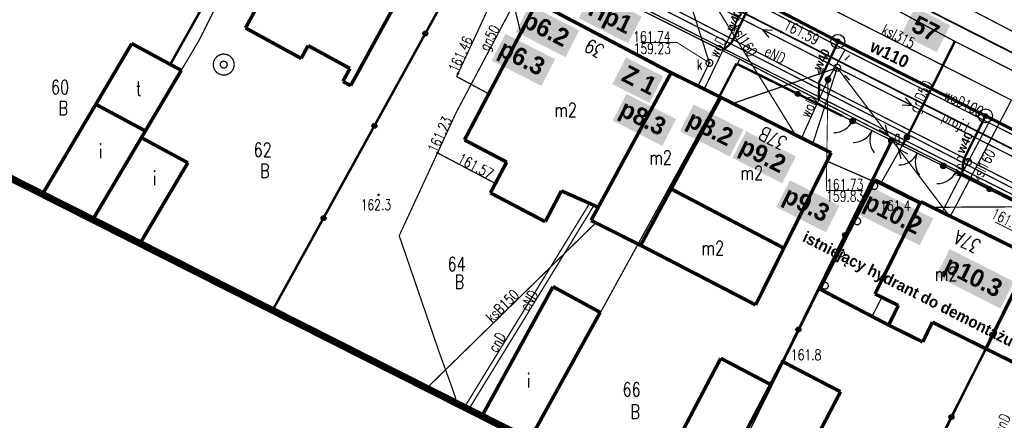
# Model space of a CAD drawing. Extents: x 0 to 7432618, y -40 to 5712028.
# Tile 18 of 165: x 7430420 to 7430490, y 5711619 to 5711647. Entities that reach past the tile are written whole.
import ezdxf
from ezdxf.enums import TextEntityAlignment as Align

# ---------------------------------------------------------------- set-up
doc = ezdxf.new("R2010")
doc.units = 0
doc.header["$MEASUREMENT"] = 0
for name, pattern in [('0', [1.5, 1, -0.5]), ('2218', [1, 0.5, -0.5]), ('3901', [0]), ('5102', [0])]:
    doc.linetypes.add(name, pattern=pattern)
for name, color, linetype in [('Dzialki', 7, 'Continuous'), ('EADTD_T_0', 7, 'Continuous'), ('EGBB_E_T_0', 7, 'Continuous'), ('EGBB_L_0', 7, 'Continuous'), ('EGBC_L_3', 7, 'Continuous'), ('EGBE_L_3', 7, 'Continuous'), ('EGBE_T_0', 7, 'Continuous'), ('Numery_dzialek', 7, 'Continuous'), ('OPISY', 7, 'Continuous'), ('OTK_L_0', 7, 'Continuous'), ('OTK_L_1', 7, 'Continuous'), ('OTK_L_2', 7, 'Continuous'), ('OTO_L_0', 7, 'Continuous'), ('OTO_L_1', 7, 'Continuous'), ('OTO_L_2', 7, 'Continuous'), ('OTR_T_0', 7, 'Continuous'), ('OTR_T_1', 7, 'Continuous'), ('P_SUTP_E_T_0', 7, 'Continuous'), ('P_SUTP_L_0', 7, 'Continuous'), ('SUCP_E_T_0', 7, 'Continuous'), ('SUCP_L_0', 7, 'Continuous'), ('SUE_T_3', 7, 'Continuous'), ('SUEP_E_T_0', 7, 'Continuous'), ('SUEP_L_0', 7, 'Continuous'), ('SUG_E_T_4', 7, 'Continuous'), ('SUG_T_2', 7, 'Continuous'), ('SUGP_E_T_0', 7, 'Continuous'), ('SUGP_L_0', 7, 'Continuous'), ('SUGR_T_0', 7, 'Continuous'), ('SUK_E_T_4', 7, 'Continuous'), ('SUK_T_3', 7, 'Continuous'), ('SUKP_E_T_0', 7, 'Continuous'), ('SUKP_L_0', 7, 'Continuous'), ('SUKR_T_0', 7, 'Continuous'), ('SUL_L_1', 7, 'Continuous'), ('SUP_T_0', 7, 'Continuous'), ('SUP_T_2', 7, 'Continuous'), ('SUTP_L_0', 7, 'Continuous'), ('SUW_E_T_2', 7, 'Continuous'), ('SUW_T_3', 7, 'Continuous'), ('SUW_T_5', 7, 'Continuous'), ('SUWP_E_T_0', 7, 'Continuous'), ('SUWP_L_0', 7, 'Continuous'), ('SUWR_T_0', 7, 'Continuous'), ('Uzytki', 7, 'Continuous'), ('zakres', 7, 'Continuous')]:
    doc.layers.add(name, color=color, linetype=linetype)
doc.layers.add('woda przyłącze', color=140, linetype='Continuous', lineweight=50)
doc.layers.add('woda sieć', color=150, linetype='Continuous', lineweight=70)
doc.styles.add('25', font='GOTHIC.TTF', dxfattribs={"oblique": 8, "height": 0.35})
doc.styles.add('STYL_ARIAL', font='simplex', dxfattribs={"width": 0.75, "oblique": 0.1})

# ---------------------------------------------------------------- blocks, each defined once
blk = doc.blocks.new('OTOB')
at = {"color": 0}
for centre, start, end in [((-1.5, 0), 0, 63.26058), ((1.5, 0), 116.73942, 180)]:
    blk.add_arc(centre, 1.5, start, end, dxfattribs=at)
blk = doc.blocks.new('KOGR')
at = {"color": 0}
for radius in [0.2, 0.18, 0.16, 0.14, 0.12, 0.1, 0.08, 0.06, 0.04, 0.02]:
    blk.add_circle((0, 0), radius, dxfattribs=at)
blk = doc.blocks.new('OTOF')
at = {"color": 0}
blk.add_arc((1.5, 0), 1.5, 116.73942, 180, dxfattribs=at)

msp = doc.modelspace()

# ---------------------------------------------------------------- hatches: boundary and pattern name
at = {"layer": 'woda sieć', "linetype": 'ByBlock'}
for points in [[(7430464.67, 5711647.382), (7430461.173, 5711649.164), (7430460.202, 5711647.258), (7430463.699, 5711645.476)], [(7430460.226, 5711646.391), (7430456.693, 5711648.192), (7430455.722, 5711646.286), (7430459.255, 5711644.485)], [(7430458.511, 5711644.347), (7430454.978, 5711646.147), (7430454.007, 5711644.241), (7430457.54, 5711642.441)], [(7430466.194, 5711643.126), (7430463.552, 5711644.472), (7430462.581, 5711642.566), (7430465.223, 5711641.22)], [(7430467.11, 5711640.078), (7430463.577, 5711641.878), (7430462.606, 5711639.972), (7430466.139, 5711638.172)], [(7430471.895, 5711639.323), (7430468.362, 5711641.123), (7430467.391, 5711639.217), (7430470.924, 5711637.417)], [(7430475.632, 5711637.419), (7430472.099, 5711639.22), (7430471.128, 5711637.314), (7430474.661, 5711635.513)], [(7430478.736, 5711633.93), (7430475.203, 5711635.73), (7430474.232, 5711633.824), (7430477.765, 5711632.024)], [(7430485.398, 5711633.006), (7430480.867, 5711635.314), (7430479.896, 5711633.408), (7430484.427, 5711631.1)], [(7430491.137, 5711628.509), (7430486.57, 5711630.836), (7430485.599, 5711628.93), (7430490.166, 5711626.603)]]:
    msp.add_hatch(color=256, dxfattribs=at).paths.add_polyline_path(points)
at = {"layer": 'woda sieć', "linetype": 'ByBlock', "true_color": 0x000000}
msp.add_hatch(color=18, dxfattribs=at).paths.add_polyline_path([(7430486.606, 5711646.755), (7430484.107, 5711648.028), (7430483.136, 5711646.122), (7430485.635, 5711644.849)])

# ---------------------------------------------------------------- linework, layer by layer
at = {"layer": 'Dzialki', "color": 18, "true_color": 0x000000, "const_width": 0.09}
for points in [[(7430433.19, 5711645.67), (7430440.34, 5711659.97)], [(7430438.43, 5711626.464), (7430453.31, 5711653.49)], [(7430471.64, 5711644.34), (7430453.31, 5711653.49)], [(7430425.643, 5711632.926), (7430433.19, 5711645.67)], [(7430456.73, 5711617.216), (7430471.64, 5711644.34)], [(7430482.59, 5711638.68), (7430471.64, 5711644.34)], [(7430468.954, 5711611.038), (7430482.59, 5711638.68)], [(7430493.77, 5711633.05), (7430482.59, 5711638.68)], [(7430480.085, 5711605.413), (7430493.77, 5711633.05)]]:
    msp.add_lwpolyline(points, dxfattribs=at)
at = {"layer": 'EGBB_L_0', "color": 18, "true_color": 0x000000, "const_width": 0.25}
for points in [[(7430441.851, 5711656.331), (7430436.501, 5711646.565)], [(7430443.976, 5711642.462), (7430449.326, 5711652.229)], [(7430457.22, 5711648.4), (7430452.07, 5711638.6)], [(7430466.76, 5711643.38), (7430457.22, 5711648.4)], [(7430436.501, 5711646.565), (7430440.454, 5711644.399)], [(7430428.411, 5711645.454), (7430425.858, 5711641.132)], [(7430431.933, 5711643.548), (7430428.411, 5711645.454)], [(7430440.454, 5711644.399), (7430440.953, 5711645.309)], [(7430440.953, 5711645.309), (7430443.925, 5711643.682)], [(7430429.38, 5711639.236), (7430431.933, 5711643.548)], [(7430443.925, 5711643.682), (7430443.426, 5711642.762)], [(7430461.58, 5711633.81), (7430466.76, 5711643.38)], [(7430470.29, 5711641.63), (7430466.76, 5711643.38)], [(7430443.426, 5711642.762), (7430443.976, 5711642.462)], [(7430425.858, 5711641.132), (7430422.115, 5711634.819)], [(7430425.858, 5711641.132), (7430429.38, 5711639.236)], [(7430466.761, 5711635.111), (7430470.29, 5711641.63)], [(7430478.14, 5711637.68), (7430470.29, 5711641.63)], [(7430429.097, 5711638.758), (7430429.38, 5711639.236)], [(7430429.097, 5711638.758), (7430425.64, 5711632.928)], [(7430432.399, 5711636.971), (7430429.097, 5711638.758)], [(7430452.07, 5711638.6), (7430455.07, 5711637.02)], [(7430474.774, 5711630.899), (7430478.14, 5711637.68)], [(7430428.999, 5711631.23), (7430432.399, 5711636.971)], [(7430455.07, 5711637.02), (7430453.91, 5711634.83)], [(7430422.115, 5711634.819), (7430425.426, 5711633.036)], [(7430453.91, 5711634.83), (7430457.81, 5711632.78)], [(7430457.81, 5711632.78), (7430458.96, 5711634.97)], [(7430458.96, 5711634.97), (7430461.58, 5711633.81)], [(7430466.761, 5711635.111), (7430464.59, 5711631.1)], [(7430474.774, 5711630.899), (7430466.761, 5711635.111)], [(7430484.508, 5711634.204), (7430481.254, 5711627.64)], [(7430492.382, 5711630.312), (7430484.508, 5711634.204)], [(7430461.58, 5711633.81), (7430461.07, 5711632.87)], [(7430461.07, 5711632.87), (7430464.59, 5711631.1)], [(7430464.59, 5711631.1), (7430472.77, 5711626.86)], [(7430472.77, 5711626.86), (7430474.774, 5711630.899)], [(7430489.139, 5711623.738), (7430492.382, 5711630.312)], [(7430458.362, 5711628.156), (7430453.309, 5711618.945)], [(7430461.714, 5711626.329), (7430458.362, 5711628.156)], [(7430481.254, 5711627.64), (7430482.915, 5711626.822)], [(7430482.915, 5711626.822), (7430482.227, 5711625.421)], [(7430456.69, 5711617.236), (7430461.714, 5711626.329)], [(7430482.227, 5711625.421), (7430484.648, 5711624.223)], [(7430484.648, 5711624.223), (7430485.337, 5711625.624)], [(7430485.337, 5711625.624), (7430489.139, 5711623.738)], [(7430489.139, 5711623.738), (7430492.891, 5711621.882)], [(7430470.288, 5711623.058), (7430465.997, 5711614.883)], [(7430473.84, 5711621.192), (7430470.288, 5711623.058)], [(7430474.689, 5711622.823), (7430473.84, 5711621.192)], [(7430478.801, 5711620.677), (7430474.689, 5711622.823)], [(7430469.549, 5711613.017), (7430473.84, 5711621.192)], [(7430472.763, 5711609.113), (7430478.801, 5711620.677)]]:
    msp.add_lwpolyline(points, dxfattribs=at)
at = {"layer": 'EGBC_L_3', "color": 18, "linetype": '0', "true_color": 0x000000, "const_width": 0.25}
for points in [[(7430481.251, 5711635.752), (7430477.328, 5711627.987)], [(7430484.471, 5711634.13), (7430481.251, 5711635.752)], [(7430481.254, 5711627.64), (7430484.471, 5711634.13)], [(7430477.328, 5711627.987), (7430481.044, 5711626.04)], [(7430481.745, 5711627.399), (7430481.254, 5711627.64)], [(7430482.915, 5711626.822), (7430481.745, 5711627.399)], [(7430482.227, 5711625.421), (7430482.915, 5711626.822)], [(7430481.044, 5711626.04), (7430482.227, 5711625.421)]]:
    msp.add_lwpolyline(points, dxfattribs=at)
at = {"layer": 'EGBE_L_3', "color": 18, "true_color": 0x000000, "const_width": 0.09}
for points in [[(7430481.745, 5711627.399), (7430481.044, 5711626.04)], [(7430482.915, 5711626.822), (7430481.745, 5711627.399)], [(7430482.227, 5711625.421), (7430482.915, 5711626.822)], [(7430481.044, 5711626.04), (7430481.141, 5711626.082)], [(7430481.044, 5711626.04), (7430482.227, 5711625.421)]]:
    msp.add_lwpolyline(points, dxfattribs=at)
at = {"layer": 'EGBE_T_0', "color": 18, "true_color": 0x000000, "const_width": 0.09}
for points in [[(7430481.202, 5711635.574), (7430481.337, 5711635.535), (7430481.429, 5711635.428), (7430481.45, 5711635.289), (7430481.391, 5711635.161), (7430481.272, 5711635.084), (7430481.132, 5711635.084), (7430481.013, 5711635.161), (7430480.955, 5711635.289), (7430480.975, 5711635.428), (7430481.067, 5711635.535), (7430481.202, 5711635.574)], [(7430479.989, 5711633.061), (7430480.124, 5711633.021), (7430480.216, 5711632.915), (7430480.236, 5711632.775), (7430480.178, 5711632.647), (7430480.059, 5711632.571), (7430479.918, 5711632.571), (7430479.8, 5711632.647), (7430479.741, 5711632.775), (7430479.761, 5711632.915), (7430479.854, 5711633.021), (7430479.989, 5711633.061)], [(7430478.836, 5711630.768), (7430478.971, 5711630.728), (7430479.063, 5711630.622), (7430479.083, 5711630.482), (7430479.025, 5711630.354), (7430478.906, 5711630.278), (7430478.765, 5711630.278), (7430478.647, 5711630.354), (7430478.588, 5711630.482), (7430478.608, 5711630.622), (7430478.7, 5711630.728), (7430478.836, 5711630.768)], [(7430477.693, 5711628.474), (7430477.828, 5711628.434), (7430477.92, 5711628.328), (7430477.94, 5711628.188), (7430477.882, 5711628.06), (7430477.763, 5711627.984), (7430477.622, 5711627.984), (7430477.504, 5711628.06), (7430477.445, 5711628.188), (7430477.465, 5711628.328), (7430477.558, 5711628.434), (7430477.693, 5711628.474)]]:
    msp.add_lwpolyline(points, dxfattribs=at)
at = {"layer": 'OPISY', "color": 6}
for centre, radius in [((7430478.613, 5711645.609), 0.5), ((7430478.613, 5711645.609), 0.16), ((7430489.11, 5711640.303), 0.5), ((7430489.11, 5711640.303), 0.16)]:
    msp.add_circle(centre, radius, dxfattribs=at)
at = {"layer": 'OTK_L_0', "color": 18, "linetype": '0', "true_color": 0x000000, "const_width": 0.09}
for points in [[(7430462.611, 5711652.343), (7430474.565, 5711646.289)], [(7430512.64, 5711633.82), (7430477.47, 5711651.68)], [(7430474.565, 5711646.289), (7430475.319, 5711645.908)], [(7430475.319, 5711645.908), (7430509.83, 5711628.42)]]:
    msp.add_lwpolyline(points, dxfattribs=at)
at = {"layer": 'OTK_L_1', "color": 18, "true_color": 0x000000, "const_width": 0.125}
for points in [[(7430462.611, 5711652.343), (7430474.565, 5711646.289)], [(7430477.47, 5711651.68), (7430512.64, 5711633.82)], [(7430474.565, 5711646.289), (7430475.319, 5711645.908)], [(7430475.319, 5711645.908), (7430509.83, 5711628.42)]]:
    msp.add_lwpolyline(points, dxfattribs=at)
at = {"layer": 'OTK_L_2', "color": 18, "linetype": '0', "true_color": 0x000000, "const_width": 0.09}
for points in [[(7430446.86, 5711657.02), (7430473.26, 5711643.69)], [(7430474.565, 5711646.289), (7430462.611, 5711652.343)], [(7430477.47, 5711651.68), (7430502.826, 5711638.804)], [(7430475.319, 5711645.908), (7430474.565, 5711646.289)], [(7430509.83, 5711628.42), (7430475.319, 5711645.908)], [(7430473.26, 5711643.69), (7430508.5, 5711625.88)]]:
    msp.add_lwpolyline(points, dxfattribs=at)
at = {"layer": 'OTO_L_0', "color": 18, "linetype": '3901', "true_color": 0x000000, "const_width": 0.175}
for points in [[(7430431.144, 5711643.959), (7430440.17, 5711660.05)], [(7430438.421, 5711626.469), (7430451.988, 5711651.067)], [(7430470.192, 5711641.685), (7430471.399, 5711644.028)], [(7430471.399, 5711644.028), (7430478.91, 5711640.315)], [(7430482.433, 5711638.565), (7430474.689, 5711622.823)], [(7430493.467, 5711633.058), (7430487.002, 5711636.303)], [(7430479.924, 5711605.494), (7430489.139, 5711623.738)]]:
    msp.add_lwpolyline(points, dxfattribs=at)
at = {"layer": 'OTO_L_0', "color": 18, "true_color": 0x000000}
for centre, radius in [((7430449.288, 5711646.17), 0.175), ((7430449.288, 5711646.17), 0.158), ((7430449.288, 5711646.17), 0.14), ((7430449.288, 5711646.17), 0.122), ((7430449.288, 5711646.17), 0.105), ((7430449.288, 5711646.17), 0.0875), ((7430449.288, 5711646.17), 0.07), ((7430449.288, 5711646.17), 0.0525), ((7430449.288, 5711646.17), 0.035), ((7430475.76, 5711641.872), 0.175), ((7430475.76, 5711641.872), 0.158), ((7430475.76, 5711641.872), 0.14), ((7430475.76, 5711641.872), 0.122), ((7430475.76, 5711641.872), 0.105), ((7430475.76, 5711641.872), 0.0875), ((7430475.76, 5711641.872), 0.07), ((7430475.76, 5711641.872), 0.0525), ((7430475.76, 5711641.872), 0.035), ((7430445.666, 5711639.603), 0.175), ((7430445.666, 5711639.603), 0.158), ((7430445.666, 5711639.603), 0.14), ((7430445.666, 5711639.603), 0.122), ((7430445.666, 5711639.603), 0.105), ((7430445.666, 5711639.603), 0.0875), ((7430445.666, 5711639.603), 0.07), ((7430445.666, 5711639.603), 0.0525), ((7430445.666, 5711639.603), 0.035), ((7430489.402, 5711635.098), 0.175), ((7430489.402, 5711635.098), 0.158), ((7430489.402, 5711635.098), 0.14), ((7430489.402, 5711635.098), 0.122), ((7430489.402, 5711635.098), 0.105), ((7430489.402, 5711635.098), 0.0875), ((7430489.402, 5711635.098), 0.07), ((7430489.402, 5711635.098), 0.0525), ((7430489.402, 5711635.098), 0.035), ((7430442.043, 5711633.036), 0.175), ((7430442.043, 5711633.036), 0.158), ((7430442.043, 5711633.036), 0.14), ((7430442.043, 5711633.036), 0.122), ((7430442.043, 5711633.036), 0.105), ((7430442.043, 5711633.036), 0.0875), ((7430442.043, 5711633.036), 0.07), ((7430442.043, 5711633.036), 0.0525), ((7430442.043, 5711633.036), 0.035), ((7430479.122, 5711631.835), 0.175), ((7430479.122, 5711631.835), 0.158), ((7430479.122, 5711631.835), 0.14), ((7430479.122, 5711631.835), 0.122), ((7430479.122, 5711631.835), 0.105), ((7430479.122, 5711631.835), 0.0875), ((7430479.122, 5711631.835), 0.07), ((7430479.122, 5711631.835), 0.0525), ((7430479.122, 5711631.835), 0.035), ((7430475.812, 5711625.105), 0.175), ((7430475.812, 5711625.105), 0.158), ((7430475.812, 5711625.105), 0.14), ((7430475.812, 5711625.105), 0.122), ((7430475.812, 5711625.105), 0.105), ((7430475.812, 5711625.105), 0.0875), ((7430475.812, 5711625.105), 0.07), ((7430475.812, 5711625.105), 0.0525), ((7430475.812, 5711625.105), 0.035), ((7430486.687, 5711618.883), 0.175), ((7430486.687, 5711618.883), 0.158), ((7430486.687, 5711618.883), 0.14), ((7430486.687, 5711618.883), 0.122), ((7430486.687, 5711618.883), 0.105), ((7430486.687, 5711618.883), 0.0875), ((7430486.687, 5711618.883), 0.07), ((7430486.687, 5711618.883), 0.0525), ((7430486.687, 5711618.883), 0.035)]:
    msp.add_circle(centre, radius, dxfattribs=at)
at = {"layer": 'OTO_L_1', "color": 18, "true_color": 0x000000, "const_width": 0.09}
for points in [[(7430482.433, 5711638.565), (7430479.665, 5711639.942)], [(7430479.665, 5711639.942), (7430482.433, 5711638.565)], [(7430486.112, 5711636.749), (7430482.433, 5711638.565)], [(7430482.433, 5711638.565), (7430486.112, 5711636.749)]]:
    msp.add_lwpolyline(points, dxfattribs=at)
at = {"layer": 'OTO_L_2', "color": 18, "true_color": 0x000000, "const_width": 0.09}
for points in [[(7430479.665, 5711639.942), (7430478.91, 5711640.315)], [(7430487.002, 5711636.303), (7430486.112, 5711636.749)]]:
    msp.add_lwpolyline(points, dxfattribs=at)
at = {"layer": 'OTR_T_0', "color": 18, "true_color": 0x000000, "const_width": 0.09}
msp.add_lwpolyline([(7430474.565, 5711646.334), (7430474.597, 5711646.321), (7430474.61, 5711646.289), (7430474.597, 5711646.257), (7430474.565, 5711646.244), (7430474.533, 5711646.257), (7430474.52, 5711646.289), (7430474.533, 5711646.321), (7430474.565, 5711646.334)], dxfattribs=at)
at = {"layer": 'OTR_T_1', "color": 18, "true_color": 0x000000, "const_width": 0.09}
for points in [[(7430445.962, 5711634.732), (7430445.994, 5711634.719), (7430446.007, 5711634.687), (7430445.994, 5711634.656), (7430445.962, 5711634.642), (7430445.93, 5711634.656), (7430445.917, 5711634.687), (7430445.93, 5711634.719), (7430445.962, 5711634.732)], [(7430484.178, 5711634.371), (7430484.209, 5711634.357), (7430484.223, 5711634.326), (7430484.209, 5711634.294), (7430484.178, 5711634.281), (7430484.146, 5711634.294), (7430484.133, 5711634.326), (7430484.146, 5711634.357), (7430484.178, 5711634.371)], [(7430474.628, 5711622.892), (7430474.66, 5711622.879), (7430474.673, 5711622.847), (7430474.66, 5711622.816), (7430474.628, 5711622.802), (7430474.596, 5711622.816), (7430474.583, 5711622.847), (7430474.596, 5711622.879), (7430474.628, 5711622.892)]]:
    msp.add_lwpolyline(points, dxfattribs=at)
at = {"layer": 'P_SUTP_L_0', "color": 30, "linetype": '0', "true_color": 0xff9100, "const_width": 0.09}
for points in [[(7430453.55, 5711656.52), (7430478.57, 5711643.73)], [(7430478.57, 5711643.73), (7430471.157, 5711641.194)], [(7430478.57, 5711643.73), (7430498.02, 5711633.88)], [(7430498.02, 5711633.88), (7430485.318, 5711633.803)]]:
    msp.add_lwpolyline(points, dxfattribs=at)
at = {"layer": 'SUCP_L_0', "color": 6, "true_color": 0xed00ed, "const_width": 0.09}
msp.add_lwpolyline([(7430452.065, 5711619.573), (7430460.964, 5711634.083)], dxfattribs=at)
at = {"layer": 'SUE_T_3', "color": 18, "true_color": 0x000000, "const_width": 0.09}
for points in [[(7430478.04, 5711644.26), (7430477.686, 5711644.614)], [(7430478.57, 5711643.98), (7430478.705, 5711643.94), (7430478.797, 5711643.834), (7430478.817, 5711643.694), (7430478.759, 5711643.566), (7430478.64, 5711643.49), (7430478.5, 5711643.49), (7430478.381, 5711643.566), (7430478.322, 5711643.694), (7430478.343, 5711643.834), (7430478.435, 5711643.94), (7430478.57, 5711643.98)], [(7430479.1, 5711644.26), (7430479.454, 5711644.614)], [(7430478.57, 5711643.755), (7430478.588, 5711643.748), (7430478.595, 5711643.73), (7430478.588, 5711643.712), (7430478.57, 5711643.705), (7430478.552, 5711643.712), (7430478.545, 5711643.73), (7430478.552, 5711643.748), (7430478.57, 5711643.755)], [(7430478.04, 5711643.2), (7430477.686, 5711642.846)], [(7430479.1, 5711643.2), (7430479.454, 5711642.846)]]:
    msp.add_lwpolyline(points, dxfattribs=at)
at = {"layer": 'SUEP_L_0', "color": 1, "true_color": 0xff0000}
for p, q in [((7430473.228, 5711646.461), (7430473.714, 5711645.89)), ((7430473.228, 5711646.461), (7430473.975, 5711646.401)), ((7430483.923, 5711641.019), (7430483.434, 5711641.588)), ((7430483.923, 5711641.019), (7430483.175, 5711641.076)), ((7430482.189, 5711638.944), (7430481.542, 5711639.324)), ((7430482.189, 5711638.944), (7430482, 5711639.67)), ((7430482.909, 5711637.991), (7430483.556, 5711637.612)), ((7430482.909, 5711637.991), (7430483.098, 5711637.265))]:
    msp.add_line(p, q, dxfattribs=at)
at = {"layer": 'SUEP_L_0', "color": 1, "linetype": '5102', "true_color": 0xff0000, "const_width": 0.09}
for points in [[(7430453.55, 5711656.52), (7430456.068, 5711646.208)], [(7430478.57, 5711643.73), (7430453.55, 5711656.52)], [(7430478.57, 5711643.73), (7430476.833, 5711638.338)], [(7430478.57, 5711643.73), (7430486.528, 5711633.206)], [(7430498.02, 5711633.88), (7430478.57, 5711643.73)]]:
    msp.add_lwpolyline(points, dxfattribs=at)
at = {"layer": 'SUEP_L_0', "color": 1, "true_color": 0xff0000, "const_width": 0.09}
for points in [[(7430474, 5711643.91), (7430459.14, 5711651.47)], [(7430479.96, 5711641.2), (7430465.31, 5711648.76)], [(7430494.79, 5711633.24), (7430474, 5711643.91)], [(7430498.08, 5711631.97), (7430479.96, 5711641.2)], [(7430461.276, 5711633.945), (7430452.367, 5711619.421)]]:
    msp.add_lwpolyline(points, dxfattribs=at)
at = {"layer": 'SUG_T_2', "color": 56, "true_color": 0x808000, "const_width": 0.09}
for points in [[(7430483.527, 5711638.994), (7430483.656, 5711638.947), (7430483.724, 5711638.829), (7430483.701, 5711638.694), (7430483.596, 5711638.606), (7430483.459, 5711638.606), (7430483.354, 5711638.694), (7430483.331, 5711638.829), (7430483.399, 5711638.947), (7430483.527, 5711638.994)], [(7430483.527, 5711638.969), (7430483.64, 5711638.928), (7430483.7, 5711638.825), (7430483.679, 5711638.707), (7430483.587, 5711638.63), (7430483.468, 5711638.63), (7430483.376, 5711638.707), (7430483.355, 5711638.825), (7430483.415, 5711638.928), (7430483.527, 5711638.969)], [(7430483.527, 5711638.944), (7430483.634, 5711638.9), (7430483.678, 5711638.794), (7430483.634, 5711638.688), (7430483.527, 5711638.644), (7430483.421, 5711638.688), (7430483.378, 5711638.794), (7430483.421, 5711638.9), (7430483.527, 5711638.944)], [(7430483.527, 5711638.919), (7430483.616, 5711638.883), (7430483.652, 5711638.794), (7430483.616, 5711638.706), (7430483.527, 5711638.669), (7430483.439, 5711638.706), (7430483.402, 5711638.794), (7430483.439, 5711638.883), (7430483.527, 5711638.919)], [(7430483.527, 5711638.894), (7430483.598, 5711638.865), (7430483.628, 5711638.794), (7430483.598, 5711638.724), (7430483.527, 5711638.694), (7430483.457, 5711638.724), (7430483.428, 5711638.794), (7430483.457, 5711638.865), (7430483.527, 5711638.894)], [(7430483.527, 5711638.869), (7430483.581, 5711638.847), (7430483.603, 5711638.794), (7430483.581, 5711638.741), (7430483.527, 5711638.719), (7430483.474, 5711638.741), (7430483.452, 5711638.794), (7430483.474, 5711638.847), (7430483.527, 5711638.869)], [(7430483.527, 5711638.844), (7430483.563, 5711638.83), (7430483.577, 5711638.794), (7430483.563, 5711638.759), (7430483.527, 5711638.744), (7430483.492, 5711638.759), (7430483.478, 5711638.794), (7430483.492, 5711638.83), (7430483.527, 5711638.844)], [(7430483.527, 5711638.819), (7430483.545, 5711638.812), (7430483.553, 5711638.794), (7430483.545, 5711638.777), (7430483.527, 5711638.769), (7430483.51, 5711638.777), (7430483.503, 5711638.794), (7430483.51, 5711638.812), (7430483.527, 5711638.819)], [(7430483.527, 5711638.802), (7430483.533, 5711638.799), (7430483.535, 5711638.794), (7430483.533, 5711638.789), (7430483.527, 5711638.787), (7430483.522, 5711638.789), (7430483.52, 5711638.794), (7430483.522, 5711638.799), (7430483.527, 5711638.802)]]:
    msp.add_lwpolyline(points, dxfattribs=at)
at = {"layer": 'SUGP_L_0', "color": 56, "true_color": 0x808000, "const_width": 0.09}
for points in [[(7430457.088, 5711651.134), (7430451.467, 5711640.524)], [(7430486.932, 5711645.609), (7430478.995, 5711649.886)], [(7430483.527, 5711638.794), (7430486.932, 5711645.609)], [(7430486.932, 5711645.609), (7430494.34, 5711641.86)], [(7430451.467, 5711640.524), (7430450.15, 5711637.674)], [(7430483.184, 5711638.187), (7430483.527, 5711638.794)], [(7430447.427, 5711631.781), (7430450.15, 5711637.674)], [(7430450.15, 5711637.674), (7430454.265, 5711635.501)], [(7430481.627, 5711635.434), (7430483.184, 5711638.187)], [(7430481.627, 5711635.434), (7430477.846, 5711637.087)], [(7430481.627, 5711635.434), (7430484.426, 5711634.039)], [(7430450.26, 5711623.518), (7430447.427, 5711631.781)], [(7430451.157, 5711621.045), (7430450.26, 5711623.518)], [(7430451.448, 5711620.203), (7430451.157, 5711621.045)], [(7430451.314, 5711619.953), (7430451.448, 5711620.203)]]:
    msp.add_lwpolyline(points, dxfattribs=at)
at = {"layer": 'SUGR_T_0', "color": 56, "true_color": 0x808000, "const_width": 0.065}
for points in [[(7430450.15, 5711637.736), (7430450.194, 5711637.718), (7430450.212, 5711637.674), (7430450.194, 5711637.63), (7430450.15, 5711637.611), (7430450.105, 5711637.63), (7430450.087, 5711637.674), (7430450.105, 5711637.718), (7430450.15, 5711637.736)], [(7430454.188, 5711635.604), (7430454.233, 5711635.585), (7430454.251, 5711635.541), (7430454.233, 5711635.497), (7430454.188, 5711635.479), (7430454.144, 5711635.497), (7430454.126, 5711635.541), (7430454.144, 5711635.585), (7430454.188, 5711635.604)], [(7430489.795, 5711632.754), (7430491.978, 5711631.658)]]:
    msp.add_lwpolyline(points, dxfattribs=at)
at = {"layer": 'SUK_T_3', "color": 36, "true_color": 0x803300, "const_width": 0.09}
msp.add_lwpolyline([(7430469.48, 5711644.329), (7430469.616, 5711644.29), (7430469.708, 5711644.183), (7430469.728, 5711644.044), (7430469.669, 5711643.916), (7430469.551, 5711643.839), (7430469.41, 5711643.839), (7430469.291, 5711643.916), (7430469.233, 5711644.044), (7430469.253, 5711644.183), (7430469.345, 5711644.29), (7430469.48, 5711644.329)], dxfattribs=at)
at = {"layer": 'SUKP_L_0', "color": 36, "true_color": 0x803300, "const_width": 0.09}
for points in [[(7430490.955, 5711641.432), (7430466.36, 5711653.9)], [(7430469.48, 5711644.079), (7430466.36, 5711653.9)], [(7430475.6, 5711638.958), (7430466.37, 5711653.9)], [(7430469.48, 5711644.079), (7430468.667, 5711642.435)], [(7430490.955, 5711641.432), (7430486.611, 5711633.164)], [(7430449.382, 5711620.929), (7430461.407, 5711632.7)], [(7430449.382, 5711620.929), (7430461.407, 5711632.7)]]:
    msp.add_lwpolyline(points, dxfattribs=at)
at = {"layer": 'SUKR_T_0', "color": 36, "true_color": 0x803300, "const_width": 0.065}
for points in [[(7430464.586, 5711645.522), (7430467.191, 5711645.522)], [(7430469.48, 5711644.079), (7430467.191, 5711645.522)], [(7430469.48, 5711644.141), (7430469.524, 5711644.123), (7430469.543, 5711644.079), (7430469.524, 5711644.035), (7430469.48, 5711644.016), (7430469.436, 5711644.035), (7430469.418, 5711644.079), (7430469.436, 5711644.123), (7430469.48, 5711644.141)]]:
    msp.add_lwpolyline(points, dxfattribs=at)
at = {"layer": 'SUL_L_1', "color": 18, "true_color": 0x000000, "const_width": 0.175}
for points in [[(7430483.527, 5711638.794), (7430486.932, 5711645.609)], [(7430483.184, 5711638.187), (7430483.527, 5711638.794)]]:
    msp.add_lwpolyline(points, dxfattribs=at)
at = {"layer": 'SUP_T_0', "color": 5, "true_color": 0x0000ff, "const_width": 0.09}
msp.add_lwpolyline([(7430487.87, 5711637.279), (7430488.005, 5711637.239), (7430488.097, 5711637.133), (7430488.117, 5711636.993), (7430488.059, 5711636.865), (7430487.94, 5711636.789), (7430487.799, 5711636.789), (7430487.681, 5711636.865), (7430487.622, 5711636.993), (7430487.642, 5711637.133), (7430487.735, 5711637.239), (7430487.87, 5711637.279)], dxfattribs=at)
at = {"layer": 'SUP_T_2', "color": 18, "true_color": 0x000000, "const_width": 0.09}
msp.add_lwpolyline([(7430478.57, 5711643.98), (7430478.705, 5711643.94), (7430478.797, 5711643.834), (7430478.817, 5711643.694), (7430478.759, 5711643.566), (7430478.64, 5711643.49), (7430478.5, 5711643.49), (7430478.381, 5711643.566), (7430478.322, 5711643.694), (7430478.343, 5711643.834), (7430478.435, 5711643.94), (7430478.57, 5711643.98)], dxfattribs=at)
at = {"layer": 'SUTP_L_0', "color": 30, "true_color": 0xff9100, "const_width": 0.09}
msp.add_lwpolyline([(7430493.74, 5711644.91), (7430466.48, 5711659.12)], dxfattribs=at)
at = {"layer": 'SUW_T_3', "color": 5, "true_color": 0x0000ff, "const_width": 0.09}
for points in [[(7430434.95, 5711644.709), (7430435.194, 5711644.668), (7430435.411, 5711644.551), (7430435.578, 5711644.369), (7430435.677, 5711644.143), (7430435.698, 5711643.897), (7430435.637, 5711643.657), (7430435.502, 5711643.451), (7430435.307, 5711643.299), (7430435.074, 5711643.219), (7430434.827, 5711643.219), (7430434.593, 5711643.299), (7430434.398, 5711643.451), (7430434.263, 5711643.657), (7430434.203, 5711643.897), (7430434.223, 5711644.143), (7430434.322, 5711644.369), (7430434.49, 5711644.551), (7430434.707, 5711644.668), (7430434.95, 5711644.709)], [(7430434.95, 5711644.209), (7430435.085, 5711644.169), (7430435.178, 5711644.063), (7430435.198, 5711643.923), (7430435.139, 5711643.795), (7430435.021, 5711643.719), (7430434.88, 5711643.719), (7430434.761, 5711643.795), (7430434.703, 5711643.923), (7430434.723, 5711644.063), (7430434.815, 5711644.169), (7430434.95, 5711644.209)]]:
    msp.add_lwpolyline(points, dxfattribs=at)
at = {"layer": 'SUW_T_5', "color": 5, "true_color": 0x0000ff, "const_width": 0.09}
for points in [[(7430477.91, 5711643.09), (7430478.039, 5711643.043), (7430478.107, 5711642.925), (7430478.083, 5711642.79), (7430477.978, 5711642.702), (7430477.842, 5711642.702), (7430477.737, 5711642.79), (7430477.713, 5711642.925), (7430477.781, 5711643.043), (7430477.91, 5711643.09)], [(7430477.91, 5711643.065), (7430478.022, 5711643.024), (7430478.082, 5711642.92), (7430478.062, 5711642.803), (7430477.97, 5711642.726), (7430477.85, 5711642.726), (7430477.758, 5711642.803), (7430477.738, 5711642.92), (7430477.798, 5711643.024), (7430477.91, 5711643.065)], [(7430477.91, 5711643.04), (7430478.016, 5711642.996), (7430478.06, 5711642.89), (7430478.016, 5711642.784), (7430477.91, 5711642.74), (7430477.804, 5711642.784), (7430477.76, 5711642.89), (7430477.804, 5711642.996), (7430477.91, 5711643.04)], [(7430477.91, 5711643.015), (7430477.998, 5711642.978), (7430478.035, 5711642.89), (7430477.998, 5711642.802), (7430477.91, 5711642.765), (7430477.822, 5711642.802), (7430477.785, 5711642.89), (7430477.822, 5711642.978), (7430477.91, 5711643.015)], [(7430477.91, 5711642.99), (7430477.981, 5711642.961), (7430478.01, 5711642.89), (7430477.981, 5711642.819), (7430477.91, 5711642.79), (7430477.839, 5711642.819), (7430477.81, 5711642.89), (7430477.839, 5711642.961), (7430477.91, 5711642.99)], [(7430477.91, 5711642.965), (7430477.963, 5711642.943), (7430477.985, 5711642.89), (7430477.963, 5711642.837), (7430477.91, 5711642.815), (7430477.857, 5711642.837), (7430477.835, 5711642.89), (7430477.857, 5711642.943), (7430477.91, 5711642.965)], [(7430477.91, 5711642.94), (7430477.945, 5711642.925), (7430477.96, 5711642.89), (7430477.945, 5711642.855), (7430477.91, 5711642.84), (7430477.875, 5711642.855), (7430477.86, 5711642.89), (7430477.875, 5711642.925), (7430477.91, 5711642.94)], [(7430477.91, 5711642.915), (7430477.928, 5711642.908), (7430477.935, 5711642.89), (7430477.928, 5711642.872), (7430477.91, 5711642.865), (7430477.892, 5711642.872), (7430477.885, 5711642.89), (7430477.892, 5711642.908), (7430477.91, 5711642.915)], [(7430477.91, 5711642.897), (7430477.915, 5711642.895), (7430477.917, 5711642.89), (7430477.915, 5711642.885), (7430477.91, 5711642.883), (7430477.905, 5711642.885), (7430477.903, 5711642.89), (7430477.905, 5711642.895), (7430477.91, 5711642.897)]]:
    msp.add_lwpolyline(points, dxfattribs=at)
at = {"layer": 'SUWP_L_0', "color": 5, "true_color": 0x0000ff, "const_width": 0.09}
for points in [[(7430456.71, 5711654.31), (7430451.509, 5711643.105)], [(7430469.114, 5711642.213), (7430472.191, 5711648.613)], [(7430472.191, 5711648.613), (7430479.123, 5711645.009)], [(7430477.91, 5711642.89), (7430479.123, 5711645.009)], [(7430479.123, 5711645.009), (7430489.346, 5711639.82)], [(7430451.509, 5711643.105), (7430453.793, 5711641.878)], [(7430476.035, 5711638.739), (7430477.91, 5711642.89)], [(7430487.87, 5711637.029), (7430489.346, 5711639.82)], [(7430489.346, 5711639.82), (7430498.846, 5711635.05)], [(7430487.87, 5711637.029), (7430486.021, 5711633.456)]]:
    msp.add_lwpolyline(points, dxfattribs=at)
at = {"layer": 'SUWR_T_0', "color": 5, "true_color": 0x0000ff, "const_width": 0.065}
for points in [[(7430451.602, 5711643.383), (7430451.646, 5711643.364), (7430451.664, 5711643.32), (7430451.646, 5711643.276), (7430451.602, 5711643.258), (7430451.558, 5711643.276), (7430451.539, 5711643.32), (7430451.558, 5711643.364), (7430451.602, 5711643.383)], [(7430477.91, 5711642.89), (7430477.794, 5711634.994)], [(7430477.91, 5711642.952), (7430477.954, 5711642.934), (7430477.973, 5711642.89), (7430477.954, 5711642.846), (7430477.91, 5711642.827), (7430477.866, 5711642.846), (7430477.848, 5711642.89), (7430477.866, 5711642.934), (7430477.91, 5711642.952)], [(7430477.794, 5711634.994), (7430480.4, 5711634.994)]]:
    msp.add_lwpolyline(points, dxfattribs=at)
at = {"layer": 'Uzytki', "color": 96, "linetype": '2218', "true_color": 0x008000, "const_width": 0.09}
for points in [[(7430471.64, 5711644.34), (7430453.31, 5711653.49)], [(7430482.59, 5711638.68), (7430471.64, 5711644.34)], [(7430493.77, 5711633.05), (7430482.59, 5711638.68)]]:
    msp.add_lwpolyline(points, dxfattribs=at)
at = {"layer": 'woda przyłącze', "linetype": 'ByBlock'}
for points in [[(7430472.614, 5711648.754), (7430471.07, 5711645.564), (7430470.427, 5711644.945)], [(7430478.625, 5711645.609), (7430477.278, 5711642.712), (7430477.254, 5711641.438)], [(7430489.122, 5711640.303), (7430487.543, 5711637.15), (7430487.456, 5711636.229)]]:
    msp.add_lwpolyline(points, dxfattribs=at)
at = {"layer": 'woda sieć', "linetype": 'ByBlock'}
msp.add_lwpolyline([(7430431.278, 5711669.42), (7430434.287, 5711667.928), (7430445.875, 5711662.16), (7430458.06, 5711656.094), (7430458.51, 5711655.87), (7430466.178, 5711652.052), (7430472.614, 5711648.754), (7430478.625, 5711645.609), (7430489.122, 5711640.303), (7430494.404, 5711637.639), (7430502.868, 5711633.381), (7430508.886, 5711630.388), (7430536.283, 5711616.268), (7430539.606, 5711614.594), (7430552.541, 5711608.054), (7430564.779, 5711601.79), (7430572.726, 5711597.718), (7430584.696, 5711591.587), (7430634.227, 5711565.801), (7430646.099, 5711559.831), (7430664.645, 5711550.495), (7430676.16, 5711544.687), (7430700.274, 5711532.14), (7430700.644, 5711531.954)], dxfattribs=at)
at = {"layer": 'zakres', "color": 18, "linetype": '0', "true_color": 0x000000, "const_width": 0.5}
msp.add_lwpolyline([(7430373.949, 5711738.752), (7430343.264, 5711674.558), (7430724.141, 5711482.075), (7430757.406, 5711547.147), (7430373.949, 5711738.752)], dxfattribs=at)

# ---------------------------------------------------------------- block references
at = {"layer": 'OTO_L_1', "color": 18, "true_color": 0x000000}
for p in [(7430479.665, 5711639.942), (7430482.433, 5711638.565), (7430482.433, 5711638.565), (7430486.112, 5711636.749)]:
    msp.add_blockref('KOGR', p, dxfattribs=at)
for p, rotation in [((7430481.049, 5711639.253), 153.54696), ((7430484.273, 5711637.657), 153.73604)]:
    msp.add_blockref('OTOB', p, dxfattribs=dict(at, rotation=rotation))
at = {"layer": 'OTO_L_2', "color": 18, "true_color": 0x000000}
for p, rotation in [((7430479.665, 5711639.942), 153.08286), ((7430487.002, 5711636.303), 152.68179)]:
    msp.add_blockref('OTOF', p, dxfattribs=dict(at, rotation=rotation))

# ---------------------------------------------------------------- texts
at = {"layer": 'EADTD_T_0', "color": 18, "true_color": 0x000000, "style": 'STYL_ARIAL', "width": 0.75}
for s, rotation, p in [('39', 152.28, (7430461.675, 5711645.804)), ('37B', 153.27, (7430474.362, 5711639.416)), ('37A', 153.72, (7430488.166, 5711632.051))]:
    msp.add_text(s, height=1, rotation=rotation, dxfattribs=at).set_placement(p, align=Align.BOTTOM_CENTER)
at = {"layer": 'EGBB_E_T_0', "color": 18, "true_color": 0x000000, "style": 'STYL_ARIAL', "width": 0.75}
for s, p in [('t', (7430428.895, 5711642.259)), ('m2', (7430459.258, 5711640.73)), ('i', (7430426.192, 5711637.798)), ('m2', (7430466.013, 5711637.35)), ('i', (7430430.035, 5711635.884)), ('m2', (7430472.491, 5711636.247)), ('m2', (7430469.724, 5711630.909)), ('m2', (7430486.313, 5711629.068)), ('i', (7430456.628, 5711621.472))]:
    msp.add_text(s, height=1, dxfattribs=at).set_placement(p, align=Align.MIDDLE_CENTER)
at = {"layer": 'Numery_dzialek', "color": 18, "true_color": 0x000000, "style": 'STYL_ARIAL', "width": 0.75}
for s, p in [('60', (7430422.672, 5711642.842)), ('62', (7430437.08, 5711638.39)), ('64', (7430450.866, 5711630.267)), ('66', (7430463.304, 5711621.346))]:
    msp.add_text(s, height=1, dxfattribs=at).set_placement(p, align=Align.TOP_LEFT)
at = {"layer": 'OTR_T_0', "color": 18, "true_color": 0x000000, "style": 'STYL_ARIAL', "width": 0.75}
msp.add_text('161.59', height=0.75, rotation=333.2, dxfattribs=at).set_placement((7430474.584, 5711646.326), align=Align.BOTTOM_LEFT)
at = {"layer": 'OTR_T_1', "color": 18, "true_color": 0x000000, "style": 'STYL_ARIAL', "width": 0.75}
msp.add_text('162.3', height=0.75, dxfattribs=at).set_placement((7430445.77, 5711634.357), align=Align.TOP_CENTER)
msp.add_text('161.4', height=0.75, dxfattribs=at).set_placement((7430483.792, 5711634.292), align=Align.TOP_RIGHT)
msp.add_text('161.8', height=0.75, dxfattribs=at).set_placement((7430475.272, 5711622.709), align=Align.BOTTOM_LEFT)
at = {"layer": 'P_SUTP_E_T_0', "color": 30, "true_color": 0xff9100, "style": 'STYL_ARIAL', "width": 0.75}
msp.add_text('proj.t', height=0.75, rotation=333.1411, dxfattribs=at).set_placement((7430487.029, 5711639.887), align=Align.MIDDLE_CENTER)
at = {"layer": 'SUCP_E_T_0', "color": 6, "true_color": 0xed00ed, "style": 'STYL_ARIAL', "width": 0.75}
msp.add_text('cnD', height=0.75, rotation=58.4815, dxfattribs=at).set_placement((7430454.382, 5711624.204), align=Align.MIDDLE_CENTER)
at = {"layer": 'SUEP_E_T_0', "color": 1, "true_color": 0xff0000, "style": 'STYL_ARIAL', "width": 0.75}
for rotation, p in [(332.7044, (7430474.152, 5711644.653)), (58.4748, (7430456.656, 5711627.17))]:
    msp.add_text('eND', height=0.75, rotation=rotation, dxfattribs=at).set_placement(p, align=Align.MIDDLE_CENTER)
at = {"layer": 'SUG_E_T_4', "color": 56, "true_color": 0x808000, "style": 'STYL_ARIAL', "width": 0.75}
msp.add_text('g', height=0.75, dxfattribs=at).set_placement((7430482.617, 5711638.274), align=Align.BOTTOM_LEFT)
at = {"layer": 'SUGP_E_T_0', "color": 56, "true_color": 0x808000, "style": 'STYL_ARIAL', "width": 0.75}
for s, rotation, p in [('gn50', 62.0819, (7430453.837, 5711645.866)), ('gnD50', 62.4656, (7430484.509, 5711641.681)), ('gnD', 63.9222, (7430490.266, 5711618.403))]:
    msp.add_text(s, height=0.75, rotation=rotation, dxfattribs=at).set_placement(p, align=Align.MIDDLE_CENTER)
at = {"layer": 'SUGR_T_0', "color": 56, "true_color": 0x808000, "style": 'STYL_ARIAL', "width": 0.75}
msp.add_text('161.23', height=0.75, rotation=65.2039, dxfattribs=at).set_placement((7430449.755, 5711637.78), align=Align.MIDDLE_LEFT)
msp.add_text('161.57', height=0.75, rotation=332.1635, dxfattribs=at).set_placement((7430454.033, 5711636.11), align=Align.MIDDLE_RIGHT)
msp.add_text('161.65', height=0.75, rotation=333.3285, dxfattribs=at).set_placement((7430491.707, 5711631.716), align=Align.BOTTOM_RIGHT)
at = {"layer": 'SUK_E_T_4', "color": 36, "true_color": 0x803300, "style": 'STYL_ARIAL', "width": 0.75}
msp.add_text('k', height=0.75, dxfattribs=at).set_placement((7430468.592, 5711643.353), align=Align.BOTTOM_LEFT)
at = {"layer": 'SUKP_E_T_0', "color": 36, "true_color": 0x803300, "style": 'STYL_ARIAL', "width": 0.75}
for s, rotation, p in [('ksI160', 301.7039, (7430471.969, 5711645.673)), ('ksI315', 333.09, (7430482.931, 5711645.977)), ('ksI160', 62.281, (7430488.951, 5711636.77)), ('ksB150', 44.3888, (7430454.76, 5711626.786))]:
    msp.add_text(s, height=0.75, rotation=rotation, dxfattribs=at).set_placement(p, align=Align.MIDDLE_CENTER)
at = {"layer": 'SUKR_T_0', "color": 36, "true_color": 0x803300, "style": 'STYL_ARIAL', "width": 0.75}
for s, p in [('161.74', (7430464.062, 5711646.318)), ('159.23', (7430464.093, 5711645.463))]:
    msp.add_text(s, height=0.75, dxfattribs=at).set_placement(p, align=Align.TOP_LEFT)
at = {"layer": 'SUW_E_T_2', "color": 5, "true_color": 0x0000ff, "style": 'STYL_ARIAL', "width": 0.75}
msp.add_text('w', height=0.75, dxfattribs=at).set_placement((7430477.105, 5711642.974), align=Align.BOTTOM_LEFT)
at = {"layer": 'SUWP_E_T_0', "color": 5, "true_color": 0x0000ff, "style": 'STYL_ARIAL', "width": 0.75}
for s, rotation, p in [('woD', 64.323, (7430470.056, 5711645.199)), ('woD100', 333.09, (7430487.579, 5711641.213)), ('woD', 65.695, (7430476.548, 5711640.936)), ('woD', 62.6461, (7430487.239, 5711636.715))]:
    msp.add_text(s, height=0.75, rotation=rotation, dxfattribs=at).set_placement(p, align=Align.MIDDLE_CENTER)
at = {"layer": 'SUWR_T_0', "color": 5, "true_color": 0x0000ff, "style": 'STYL_ARIAL', "width": 0.75}
msp.add_text('161.46', height=0.75, rotation=65.0987, dxfattribs=at).set_placement((7430451.229, 5711643.503), align=Align.MIDDLE_LEFT)
for s, p in [('161.73', (7430477.779, 5711635.807)), ('159.83', (7430477.78, 5711634.965))]:
    msp.add_text(s, height=0.75, dxfattribs=at).set_placement(p, align=Align.TOP_LEFT)
at = {"layer": 'Uzytki', "color": 96, "true_color": 0x008000, "style": 'STYL_ARIAL', "width": 0.75}
for p in [(7430423.542, 5711640.055), (7430437.871, 5711635.589), (7430451.703, 5711627.704), (7430464.198, 5711618.46)]:
    msp.add_text('B', height=1, dxfattribs=at).set_placement(p, align=Align.BOTTOM_CENTER)
at = {"layer": 'woda przyłącze', "color": 0, "attachment_point": 1, "rotation": 333, "style": '25'}
for s, width, insert, char_height in [('\\fCentury Gothic|b1|i0;\\Q-1;Hp1', 15.63873, (7430461.335, 5711648.668), 1.26), ('\\fCentury Gothic|b1|i0;\\Q-1;p6.2', 15.63873, (7430456.669, 5711647.828), 1.26), ('\\C3;\\fCentury Gothic|b1|i0;\\Q-1;57', 15.63873, (7430484.323, 5711647.505), 1.26), ('\\fCentury Gothic|b1|i0;\\Q-1;p6.3', 15.63873, (7430454.954, 5711645.784), 1.26), ('\\fCentury Gothic|b1|i0;\\Q-1;Z 1', 15.63873, (7430463.715, 5711643.976), 1.26), ('\\fCentury Gothic|b1|i0;\\Q-1;p8.3', 15.63873, (7430463.553, 5711641.514), 1.26), ('\\fCentury Gothic|b1|i0;\\Q-1;p8.2', 15.63873, (7430468.338, 5711640.76), 1.26), ('\\fCentury Gothic|b1|i0;\\Q-1;p9.2', 15.63873, (7430472.075, 5711638.856), 1.26), ('\\fCentury Gothic|b1|i0;\\Q-1;p9.3', 15.63873, (7430475.179, 5711635.366), 1.26), ('\\fCentury Gothic|b1|i0;\\Q-1;p10.2', 15.63873, (7430480.932, 5711634.905), 1.26), ('\\pxqc;\\fCentury Gothic|b1|i0;\\Q-1;istniej\\fCentury Gothic|b1|i0|c238;ący hydrant do demontażu', 18.79702, (7430475.437, 5711632.621), 0.8), ('\\fCentury Gothic|b1|i0;\\Q-1;p10.3', 15.63873, (7430486.635, 5711630.427), 1.26)]:
    msp.add_mtext_dynamic_manual_height_columns(s, width=width, gutter_width=5, heights=[0], dxfattribs=dict(at, insert=insert, char_height=char_height))
at = {"layer": 'woda przyłącze', "char_height": 0.6174, "attachment_point": 1, "rotation": 64.03985, "style": '25'}
for insert in [(7430470.632, 5711646.535), (7430476.838, 5711643.764), (7430487.017, 5711637.837)]:
    msp.add_mtext_dynamic_manual_height_columns('\\fCentury Gothic|b1|i0;\\Q-1;w40', width=7.66298, gutter_width=5, heights=[0], dxfattribs=dict(at, insert=insert))
at = {"layer": 'woda sieć', "insert": (7430481.199, 5711645.735), "char_height": 0.882, "attachment_point": 1, "rotation": 334.02364, "style": '25'}
msp.add_mtext_dynamic_manual_height_columns('\\fCentury Gothic|b1|i0;\\Q-1;w110', width=10.94711, gutter_width=5, heights=[0], dxfattribs=at)

doc.saveas('drawing.dxf')
